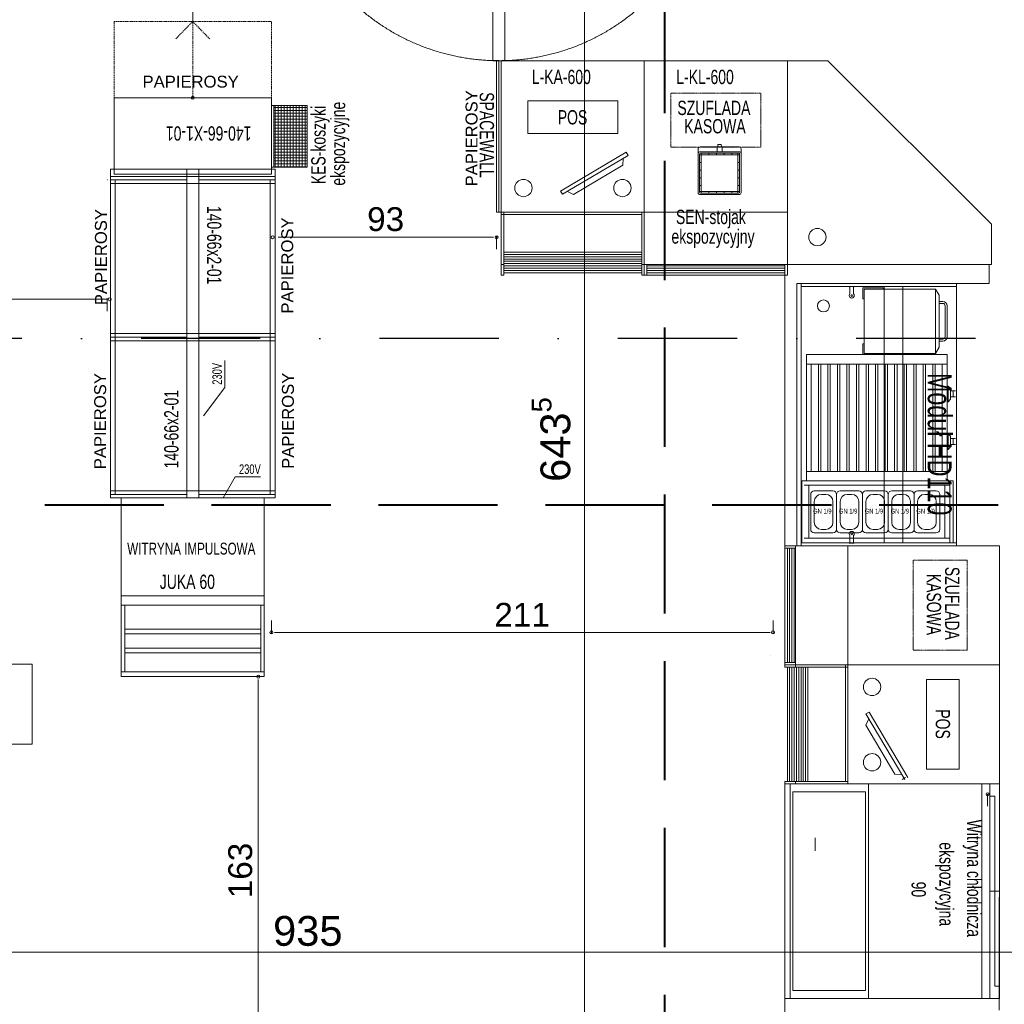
# Model space of a CAD drawing. Header units: millimetres. Extents: x 2016045 to 2079203, y -1576958 to -1542749.
# Tile 26 of 109: x 2035221 to 2039351, y -1566196 to -1562063. Entities that reach past the tile are written whole.
import ezdxf

# ---------------------------------------------------------------- set-up
doc = ezdxf.new("R2010")
doc.units = ezdxf.units.MM
doc.header["$MEASUREMENT"] = 0
for name, pattern in [('DASH', [7.5, 5, -2.5]), ('Dashed', [5644.44, 2822.22, -2822.22]), ('HIDDEN2', [1.875, 1.25, -0.625]), ('OSIE', [1000, 500, -250, 0, -250]), ('Przerywana DŁUGA', [700, 500, -200])]:
    doc.linetypes.add(name, pattern=pattern)
for name, color, linetype, lineweight, true_color in [('0_Nr_pióra__11', 7, 'Continuous', 5, 0x6d6d6d), ('2d_2_WYPOSAŻENIE MEBLE_Nr_pióra__12', 7, 'Continuous', 5, 0x9f9f9f), ('CHLODNICTWO_Nr_pióra__11', 7, 'Continuous', 5, 0x6d6d6d), ('CHLODNICTWO_Nr_pióra__12', 7, 'Continuous', 5, 0x9f9f9f), ('Defpoints_Nr_pióra__12', 7, 'Continuous', 5, 0x9f9f9f), ('MEBLE PKN_Nr_pióra__11', 7, 'Continuous', 5, 0x6d6d6d), ('MEBLE PKN_Nr_pióra__12', 7, 'Continuous', 5, 0x9f9f9f), ('OSIE_Nr_pióra__2', 7, 'Continuous', 25, 0x0322fc), ('URZADZENIA GASTRO_Nr_pióra__11', 7, 'Continuous', 5, 0x6d6d6d), ('Wymiarowanie_Nr_pióra__3', 7, 'Continuous', 35, 0x008200), ('Wymiary wew_Nr_pióra__11', 7, 'Continuous', 5, 0x6d6d6d), ('Wymiary wew_Nr_pióra__12', 7, 'Continuous', 5, 0x9f9f9f)]:
    doc.layers.add(name, color=color, linetype=linetype, lineweight=lineweight, true_color=true_color)
for name, color, linetype, lineweight in [('opis pomieszczeń_Nr_pióra__1', 7, 'Continuous', 0), ('PRZEKROJE PARTER_Nr_pióra__5', 7, 'Continuous', 40), ('Wymiarowanie_Nr_pióra__1', 7, 'Continuous', 0)]:
    doc.layers.add(name, color=color, linetype=linetype, lineweight=lineweight)
doc.layers.add('PRZEKROJE PARTER', color=7, linetype='Continuous')
doc.layers.add('Wymiarowanie', color=7, linetype='Continuous')
doc.styles.add('GENERATED_STYLE_1', font='arial.ttf')
doc.dimstyles.new('GENERATED_STYLE__1', dxfattribs={"dimtxt": 125, "dimasz": 114, "dimexe": 0.18, "dimexo": 0, "dimgap": 0.09, "dimtad": 1, "dimtih": 1, "dimtoh": 1, "dimdec": 0, "dimlfac": 0.1, "dimzin": 0, "dimdsep": 46, "dimtxsty": 'GENERATED_STYLE_1', "dimblk": 'ARROWHEAD_2', "dimblk1": 'ARROWHEAD_2', "dimblk2": 'ARROWHEAD_2', "dimcen": 0.09, "dimclrd": 7, "dimclre": 7, "dimclrt": 7, "dimadec": 4, "dimazin": 0, "dimtfac": 1, "dimtdec": 4, "dimtmove": 0, "dimatfit": 3, "dimfxl": 0, "dimtolj": 1, "dimtzin": 0, "dimarcsym": 0})
doc.dimstyles.new('GENERATED_STYLE__2', dxfattribs={"dimtxt": 125, "dimasz": 114, "dimexe": 0.18, "dimexo": 0, "dimgap": 0.09, "dimtad": 1, "dimdec": 0, "dimlfac": 0.1, "dimzin": 0, "dimdsep": 46, "dimtxsty": 'GENERATED_STYLE_1', "dimblk": 'ARROWHEAD_2', "dimblk1": 'ARROWHEAD_2', "dimblk2": 'ARROWHEAD_2', "dimcen": 0.09, "dimclrd": 7, "dimclre": 7, "dimclrt": 7, "dimadec": 4, "dimazin": 0, "dimtfac": 1, "dimtdec": 4, "dimtmove": 2, "dimatfit": 3, "dimfxl": 0, "dimtolj": 1, "dimtzin": 0, "dimarcsym": 0})
doc.dimstyles.new('GENERATED_STYLE__3', dxfattribs={"dimtxt": 125, "dimasz": 114, "dimexe": 0.18, "dimexo": 0, "dimgap": 0.09, "dimtad": 1, "dimdec": 0, "dimlfac": 0.1, "dimzin": 0, "dimdsep": 46, "dimtxsty": 'GENERATED_STYLE_1', "dimblk": 'ARROWHEAD_2', "dimblk1": 'ARROWHEAD_2', "dimblk2": 'ARROWHEAD_2', "dimcen": 0.09, "dimclrd": 7, "dimclre": 7, "dimclrt": 7, "dimadec": 4, "dimazin": 0, "dimtfac": 1, "dimtdec": 4, "dimtmove": 0, "dimatfit": 3, "dimfxl": 0, "dimtolj": 1, "dimtzin": 0, "dimarcsym": 0})

# ---------------------------------------------------------------- blocks, each defined once
blk = doc.blocks.new('*D79', base_point=(1682719.6, -1237567.4))
at = {"layer": 'Wymiarowanie_Nr_pióra__1', "linetype": 'Continuous'}
for p, q in [((2031751.4, -1566089.6), (2031751.4, -1565864.6)), ((2041101, -1566089.6), (2041101, -1565864.6)), ((2031678, -1565977.1), (2031751.4, -1565977.1)), ((2031751.4, -1565977.1), (2041101, -1565977.1)), ((2041101, -1565977.1), (2041174.4, -1565977.1))]:
    blk.add_line(p, q, dxfattribs=at)
at = {"layer": 'Wymiarowanie_Nr_pióra__3', "linetype": 'Continuous'}
for p, q in [((2031794.7, -1565902.1), (2031708.1, -1566052.1)), ((2041057.7, -1566052.1), (2041144.3, -1565902.1))]:
    blk.add_line(p, q, dxfattribs=at)
at = {"layer": 'Wymiarowanie_Nr_pióra__1', "insert": (2036283.9, -1565952.1), "char_height": 125, "attachment_point": 7, "style": 'GENERATED_STYLE_1'}
blk.add_mtext('\\A1;{\\fArial|b0|i0|c238|p38;935}', dxfattribs=at)
blk = doc.blocks.new('ARROWHEAD_2')
at = {"color": 0, "linetype": 'Continuous', "lineweight": 0}
for p, q in [((-0.378, -0.655), (0.378, 0.655)), ((0, 0), (-1, 0))]:
    blk.add_line(p, q, dxfattribs=at)
blk = doc.blocks.new('*D103', base_point=(1682719.6, -1237567.4))
at = {"layer": 'Wymiarowanie_Nr_pióra__1', "linetype": 'Continuous'}
for p, q in [((2037477.4, -1560770.9), (2037702.4, -1560770.9)), ((2037589.9, -1560770.9), (2037589.9, -1567206.9)), ((2037477.4, -1567206.9), (2037702.4, -1567206.9)), ((2037589.9, -1567206.9), (2037589.9, -1567280.3))]:
    blk.add_line(p, q, dxfattribs=at)
at = {"layer": 'Wymiarowanie_Nr_pióra__3', "linetype": 'Continuous'}
for p, q in [((2037664.9, -1560814.2), (2037514.9, -1560727.6)), ((2037514.9, -1567163.6), (2037664.9, -1567250.2))]:
    blk.add_line(p, q, dxfattribs=at)
at = {"layer": 'Wymiarowanie_Nr_pióra__1', "char_height": 125, "attachment_point": 7, "rotation": 90, "style": 'GENERATED_STYLE_1'}
for s, insert in [('\\A1;{\\fArial|b0|i0|c238|p38;10}', (2037564.9, -1560974)), ('\\A1;{\\fArial|b0|i0|c238|p38;643\\fArial|b0|i0|c238|p38;\\A1{\\H.66x;\\S5^  ;}}', (2037567, -1564002.9))]:
    blk.add_mtext(s, dxfattribs=dict(at, insert=insert))
blk = doc.blocks.new('*D125', base_point=(1682719.6, -1237567.4))
at = {"layer": 'Wymiarowanie_Nr_pióra__1', "linetype": 'Continuous'}
for p, q in [((2044173.5, -1559800.9), (2043948.5, -1559800.9)), ((2044061, -1563400.9), (2044061, -1559800.9)), ((2044173.5, -1563400.9), (2043948.5, -1563400.9))]:
    blk.add_line(p, q, dxfattribs=at)
at = {"layer": 'Wymiarowanie_Nr_pióra__3', "linetype": 'Continuous'}
for p, q in [((2043986, -1559757.6), (2044136, -1559844.2)), ((2043986, -1563357.6), (2044136, -1563444.2))]:
    blk.add_line(p, q, dxfattribs=at)
at = {"layer": 'Wymiarowanie_Nr_pióra__1', "insert": (2044036, -1561743.2), "char_height": 125, "attachment_point": 7, "rotation": 90, "style": 'GENERATED_STYLE_1'}
blk.add_mtext('\\A1;{\\fArial|b0|i0|c238|p38;360}', dxfattribs=at)
blk = doc.blocks.new('*D142', base_point=(1682719.6, -1237567.4))
at = {"layer": 'Wymiarowanie_Nr_pióra__1', "linetype": 'Continuous'}
for p, q in [((2021278.9, -1559800.9), (2021053.9, -1559800.9)), ((2021166.4, -1563400.9), (2021166.4, -1559800.9)), ((2021278.9, -1563400.9), (2021053.9, -1563400.9))]:
    blk.add_line(p, q, dxfattribs=at)
at = {"layer": 'Wymiarowanie_Nr_pióra__3', "linetype": 'Continuous'}
for p, q in [((2021091.4, -1559757.6), (2021241.4, -1559844.2)), ((2021091.4, -1563357.6), (2021241.4, -1563444.2))]:
    blk.add_line(p, q, dxfattribs=at)
at = {"layer": 'Wymiarowanie_Nr_pióra__1', "insert": (2021141.4, -1561743.2), "char_height": 125, "attachment_point": 7, "rotation": 90, "style": 'GENERATED_STYLE_1'}
blk.add_mtext('\\A1;{\\fArial|b0|i0|c238|p38;360}', dxfattribs=at)
blk = doc.blocks.new('Płaszczyzna odcinająca_1', base_point=(2037926.7, -1573130.6))
at = {"layer": 'PRZEKROJE PARTER_Nr_pióra__5', "linetype": 'Przerywana DŁUGA'}
blk.add_line((2037926.7, -1572955.6), (2037926.7, -1549573.1), dxfattribs=at)
blk = doc.blocks.new('Płaszczyzna odcinająca_2', base_point=(2044401, -1564100.9))
at = {"layer": 'PRZEKROJE PARTER_Nr_pióra__5', "linetype": 'Przerywana DŁUGA'}
blk.add_line((2044226, -1564100.9), (2020876.3, -1564100.9), dxfattribs=at)

msp = doc.modelspace()

# ---------------------------------------------------------------- hatches: boundary and pattern name
at = {"layer": 'MEBLE PKN_Nr_pióra__12', "linetype": 'Continuous'}
h = msp.add_hatch(dxfattribs=at)
h.set_pattern_fill('ANSI37', color=256, style=0, pattern_type=2)
h.set_pattern_definition([(180, (2243255.389, -1817305.905), (0, 12.5), []), (270, (2243255.389, -1817305.905), (12.5, 0), [])])
h.paths.add_polyline_path([(2036287, -1562682.6), (2036427, -1562682.6), (2036427, -1562422.6), (2036287, -1562422.6)])

# ---------------------------------------------------------------- linework, layer by layer
at = {"layer": '2d_2_WYPOSAŻENIE MEBLE_Nr_pióra__12', "linetype": 'Continuous'}
msp.add_line((2038558.5, -1565496.9), (2038558.5, -1565551.9), dxfattribs=at)
at = {"layer": 'CHLODNICTWO_Nr_pióra__12', "linetype": 'Continuous'}
for p, q in [((2038499.3, -1564270.9), (2038499.3, -1563170.9)), ((2038499.3, -1563182.9), (2039151.3, -1563182.9)), ((2038721.9, -1563182.2), (2038700.9, -1563182.2)), ((2038700.9, -1563183.7), (2038700.9, -1563182.2)), ((2038700.9, -1563183.7), (2038703.9, -1563183.7)), ((2038703.9, -1563182.2), (2038703.9, -1563213.3)), ((2038718.9, -1563213.3), (2038718.9, -1563182.2)), ((2038718.9, -1563183.7), (2038721.9, -1563183.7)), ((2038721.9, -1563183.7), (2038721.9, -1563182.2)), ((2038843.3, -1563188.9), (2038758.3, -1563188.9)), ((2038758.3, -1563188.9), (2038758.3, -1563233.9)), ((2038763.3, -1563193.9), (2038763.3, -1563463.9)), ((2039063.3, -1563193.9), (2038763.3, -1563193.9)), ((2038843.3, -1563193.9), (2038843.3, -1563188.9)), ((2038847.3, -1564258.9), (2038847.3, -1563182.9)), ((2038926.3, -1563182.9), (2038926.3, -1564258.9)), ((2039063.3, -1563463.9), (2039063.3, -1563193.9)), ((2039063.3, -1563193.9), (2039078.3, -1563219.9)), ((2039151.3, -1564270.9), (2039151.3, -1563170.9)), ((2038758.3, -1563233.9), (2038763.3, -1563233.9)), ((2039078.3, -1563219.9), (2039078.3, -1563437.9)), ((2039093.3, -1563245.9), (2039078.3, -1563245.9)), ((2039093.3, -1563253.9), (2039078.3, -1563253.9)), ((2039103.3, -1563393.9), (2039103.3, -1563263.9)), ((2039111.3, -1563393.9), (2039111.3, -1563263.9)), ((2039078.3, -1563403.9), (2039093.3, -1563403.9)), ((2038758.3, -1563468.9), (2038758.3, -1563423.9)), ((2038758.3, -1563423.9), (2038763.3, -1563423.9)), ((2039078.3, -1563437.9), (2039063.3, -1563463.9)), ((2039078.3, -1563411.9), (2039093.3, -1563411.9)), ((2038521.3, -1563468.9), (2039111.3, -1563468.9)), ((2038521.3, -1563998.9), (2038521.3, -1563468.9)), ((2038763.3, -1563463.9), (2039063.3, -1563463.9)), ((2038843.3, -1563463.9), (2038843.3, -1563468.9)), ((2039111.3, -1563998.9), (2039111.3, -1563468.9)), ((2039111.3, -1563508.9), (2038521.3, -1563508.9)), ((2038541.3, -1563508.9), (2038541.3, -1563958.9)), ((2038571.3, -1563958.9), (2038571.3, -1563508.9)), ((2038581.3, -1563508.9), (2038581.3, -1563958.9)), ((2038611.3, -1563958.9), (2038611.3, -1563508.9)), ((2038621.3, -1563508.9), (2038621.3, -1563958.9)), ((2038651.3, -1563958.9), (2038651.3, -1563508.9)), ((2038661.3, -1563508.9), (2038661.3, -1563958.9)), ((2038691.3, -1563958.9), (2038691.3, -1563508.9)), ((2038701.3, -1563508.9), (2038701.3, -1563958.9)), ((2038731.3, -1563958.9), (2038731.3, -1563508.9)), ((2038741.3, -1563508.9), (2038741.3, -1563958.9)), ((2038771.3, -1563958.9), (2038771.3, -1563508.9)), ((2038781.3, -1563508.9), (2038781.3, -1563958.9)), ((2038811.3, -1563958.9), (2038811.3, -1563508.9)), ((2038821.3, -1563508.9), (2038821.3, -1563958.9)), ((2038851.3, -1563958.9), (2038851.3, -1563508.9)), ((2038861.3, -1563508.9), (2038861.3, -1563958.9)), ((2038891.3, -1563958.9), (2038891.3, -1563508.9)), ((2038901.3, -1563508.9), (2038901.3, -1563958.9)), ((2038931.3, -1563958.9), (2038931.3, -1563508.9)), ((2038941.3, -1563508.9), (2038941.3, -1563958.9)), ((2038971.3, -1563958.9), (2038971.3, -1563508.9)), ((2038981.3, -1563508.9), (2038981.3, -1563958.9)), ((2039011.3, -1563958.9), (2039011.3, -1563508.9)), ((2039021.3, -1563508.9), (2039021.3, -1563958.9)), ((2039051.3, -1563958.9), (2039051.3, -1563508.9)), ((2039061.3, -1563508.9), (2039061.3, -1563958.9)), ((2039091.3, -1563958.9), (2039091.3, -1563508.9)), ((2039116.3, -1563601.4), (2039111.3, -1563601.4)), ((2039116.3, -1563601.4), (2039116.3, -1563666.4)), ((2039126.3, -1563611.4), (2039116.3, -1563601.4)), ((2039126.3, -1563656.4), (2039126.3, -1563611.4)), ((2039116.3, -1563666.4), (2039126.3, -1563656.4)), ((2039146.3, -1563621.4), (2039126.3, -1563621.4)), ((2039126.3, -1563646.4), (2039146.3, -1563646.4)), ((2039136.3, -1563646.4), (2039136.3, -1563621.4)), ((2039111.3, -1563666.4), (2039116.3, -1563666.4)), ((2039116.3, -1563801.4), (2039111.3, -1563801.4)), ((2039116.3, -1563801.4), (2039116.3, -1563866.4)), ((2039126.3, -1563811.4), (2039116.3, -1563801.4)), ((2039126.3, -1563856.4), (2039126.3, -1563811.4)), ((2039146.3, -1563821.4), (2039126.3, -1563821.4)), ((2039136.3, -1563846.4), (2039136.3, -1563821.4)), ((2039116.3, -1563866.4), (2039126.3, -1563856.4)), ((2039126.3, -1563846.4), (2039146.3, -1563846.4)), ((2039111.3, -1563866.4), (2039116.3, -1563866.4)), ((2036073.9, -1564070.6), (2036125.3, -1563981.5)), ((2036125.3, -1563981.5), (2036231, -1563981.5)), ((2039111.3, -1563958.9), (2038521.3, -1563958.9)), ((2038499.3, -1563998.9), (2039137.3, -1563998.9)), ((2038502.4, -1563998.9), (2038502.4, -1564258.9)), ((2039122.3, -1564016.9), (2038512.4, -1564016.9)), ((2038531.3, -1564016.9), (2038531.3, -1564238.9)), ((2039102.3, -1564238.9), (2039102.3, -1564016.9)), ((2039122.3, -1563998.9), (2039122.3, -1564258.9)), ((2039137.3, -1563998.9), (2039137.3, -1564258.9)), ((2038539.3, -1564202.3), (2038539.3, -1564055.6)), ((2038554.3, -1564040.6), (2038632.7, -1564040.6)), ((2038584.3, -1564055.6), (2038602.7, -1564055.6)), ((2038647.7, -1564055.6), (2038647.7, -1564202.3)), ((2038647.7, -1564202.3), (2038647.7, -1564055.6)), ((2038662.7, -1564040.6), (2038741, -1564040.6)), ((2038692.7, -1564055.6), (2038711, -1564055.6)), ((2038756, -1564055.6), (2038756, -1564202.3)), ((2038756, -1564202.3), (2038756, -1564055.6)), ((2038771, -1564040.6), (2038849.3, -1564040.6)), ((2038801, -1564055.6), (2038819.3, -1564055.6)), ((2038864.3, -1564055.6), (2038864.3, -1564202.3)), ((2038864.3, -1564202.3), (2038864.3, -1564055.6)), ((2038879.3, -1564040.6), (2038957.7, -1564040.6)), ((2038909.3, -1564055.6), (2038927.7, -1564055.6)), ((2038972.7, -1564055.6), (2038972.7, -1564202.3)), ((2038972.7, -1564202.3), (2038972.7, -1564055.6)), ((2038987.7, -1564040.6), (2039066, -1564040.6)), ((2039017.7, -1564055.6), (2039036, -1564055.6)), ((2039081, -1564055.6), (2039081, -1564202.3)), ((2035647, -1564070.6), (2035647, -1564820.6)), ((2036247, -1564820.6), (2036247, -1564070.6)), ((2038554.3, -1564172.3), (2038554.3, -1564085.6)), ((2038632.7, -1564085.6), (2038632.7, -1564172.3)), ((2038662.7, -1564172.3), (2038662.7, -1564085.6)), ((2038741, -1564085.6), (2038741, -1564172.3)), ((2038771, -1564172.3), (2038771, -1564085.6)), ((2038849.3, -1564085.6), (2038849.3, -1564172.3)), ((2038879.3, -1564172.3), (2038879.3, -1564085.6)), ((2038957.7, -1564085.6), (2038957.7, -1564172.3)), ((2038987.7, -1564172.3), (2038987.7, -1564085.6)), ((2039066, -1564085.6), (2039066, -1564172.3)), ((2038632.7, -1564217.3), (2038554.3, -1564217.3)), ((2038602.7, -1564202.3), (2038584.3, -1564202.3)), ((2038741, -1564217.3), (2038662.7, -1564217.3)), ((2038711, -1564202.3), (2038692.7, -1564202.3)), ((2038703.9, -1564228.5), (2038703.9, -1564259.7)), ((2038718.9, -1564259.7), (2038718.9, -1564228.5)), ((2038849.3, -1564217.3), (2038771, -1564217.3)), ((2038819.3, -1564202.3), (2038801, -1564202.3)), ((2038957.7, -1564217.3), (2038879.3, -1564217.3)), ((2038927.7, -1564202.3), (2038909.3, -1564202.3)), ((2039066, -1564217.3), (2038987.7, -1564217.3)), ((2039036, -1564202.3), (2039017.7, -1564202.3)), ((2038499.3, -1564258.9), (2039151.3, -1564258.9)), ((2039122.3, -1564238.9), (2038512.4, -1564238.9)), ((2038703.9, -1564258.2), (2038700.9, -1564258.2)), ((2038700.9, -1564258.2), (2038700.9, -1564259.7)), ((2038700.9, -1564259.7), (2038721.9, -1564259.7)), ((2038721.9, -1564258.2), (2038718.9, -1564258.2)), ((2038721.9, -1564258.2), (2038721.9, -1564259.7)), ((2035647, -1564480.6), (2036247, -1564480.6)), ((2036247, -1564520.6), (2035647, -1564520.6)), ((2035662, -1564520.6), (2035662, -1564800.6)), ((2036232, -1564520.6), (2036232, -1564800.6)), ((2036232, -1564620.6), (2035662, -1564620.6)), ((2036232, -1564640.6), (2035662, -1564640.6)), ((2036232, -1564700.6), (2035662, -1564700.6)), ((2036232, -1564720.6), (2035662, -1564720.6)), ((2036247, -1564800.6), (2035647, -1564800.6)), ((2035647, -1564820.6), (2036247, -1564820.6)), ((2038431.4, -1565270.9), (2038431.4, -1566170.9)), ((2038452.5, -1566170.9), (2038452.5, -1565270.9)), ((2038769.2, -1565303.9), (2038464.4, -1565303.9)), ((2038464.4, -1565303.9), (2038464.4, -1566137.9)), ((2038769.2, -1566137.9), (2038769.2, -1565303.9)), ((2039256.7, -1566170.9), (2039256.7, -1565270.9)), ((2039331.4, -1566170.9), (2039331.4, -1565270.9)), ((2039311.4, -1565848.9), (2039311.4, -1565593)), ((2038431.4, -1566170.9), (2039331.4, -1566170.9)), ((2038464.4, -1566137.9), (2038769.2, -1566137.9))]:
    msp.add_line(p, q, dxfattribs=at)
at = {"layer": 'CHLODNICTWO_Nr_pióra__12', "linetype": 'Dashed'}
for p, q in [((2039291.4, -1565270.9), (2039291.4, -1566170.9)), ((2039291.4, -1565322.7), (2039311.4, -1565322.7)), ((2039311.4, -1565322.7), (2039311.4, -1565593)), ((2039331.4, -1565720.9), (2039291.4, -1565720.9)), ((2039311.4, -1565848.9), (2039311.4, -1566119.1)), ((2039311.4, -1566119.1), (2039331.4, -1566119.1))]:
    msp.add_line(p, q, dxfattribs=at)
at = {"layer": 'CHLODNICTWO_Nr_pióra__12', "linetype": 'Continuous'}
for centre, radius in [((2038592.8, -1563264.4), 25), ((2038711.4, -1563220.7), 3.5), ((2038711.4, -1564221.2), 3.5)]:
    msp.add_circle(centre, radius, dxfattribs=at)
for centre, radius, start, end in [((2038711.4, -1563220.7), 10.5, 135.5847, 44.4153), ((2039093.3, -1563263.9), 18, 0, 90), ((2039093.3, -1563263.9), 10, 0, 90), ((2039093.3, -1563393.9), 10, 270, 0), ((2039093.3, -1563393.9), 18, 270, 0), ((2038554.3, -1564055.6), 15, 90, 180), ((2038584.3, -1564085.6), 30, 90, 180), ((2038602.7, -1564085.6), 30, 0, 90), ((2038632.7, -1564055.6), 15, 0, 90), ((2038662.7, -1564055.6), 15, 90, 180), ((2038692.7, -1564085.6), 30, 90, 180), ((2038711, -1564085.6), 30, 0, 90), ((2038741, -1564055.6), 15, 0, 90), ((2038771, -1564055.6), 15, 90, 180), ((2038801, -1564085.6), 30, 90, 180), ((2038819.3, -1564085.6), 30, 0, 90), ((2038849.3, -1564055.6), 15, 0, 90), ((2038879.3, -1564055.6), 15, 90, 180), ((2038909.3, -1564085.6), 30, 90, 180), ((2038927.7, -1564085.6), 30, 0, 90), ((2038957.7, -1564055.6), 15, 0, 90), ((2038987.7, -1564055.6), 15, 90, 180), ((2039017.7, -1564085.6), 30, 90, 180), ((2039036, -1564085.6), 30, 0, 90), ((2039066, -1564055.6), 15, 0, 90), ((2038584.3, -1564172.3), 30, 180, 270), ((2038602.7, -1564172.3), 30, 270, 0), ((2038692.7, -1564172.3), 30, 180, 270), ((2038711, -1564172.3), 30, 270, 0), ((2038801, -1564172.3), 30, 180, 270), ((2038819.3, -1564172.3), 30, 270, 0), ((2038909.3, -1564172.3), 30, 180, 270), ((2038927.7, -1564172.3), 30, 270, 0), ((2039017.7, -1564172.3), 30, 180, 270), ((2039036, -1564172.3), 30, 270, 0), ((2038554.3, -1564202.3), 15, 180, 270), ((2038632.7, -1564202.3), 15, 270, 0), ((2038662.7, -1564202.3), 15, 180, 270), ((2038711.4, -1564221.2), 10.5, 315.5847, 224.4153), ((2038741, -1564202.3), 15, 270, 0), ((2038771, -1564202.3), 15, 180, 270), ((2038849.3, -1564202.3), 15, 270, 0), ((2038879.3, -1564202.3), 15, 180, 270), ((2038957.7, -1564202.3), 15, 270, 0), ((2038987.7, -1564202.3), 15, 180, 270), ((2039066, -1564202.3), 15, 270, 0)]:
    msp.add_arc(centre, radius, start, end, dxfattribs=at)
at = {"layer": 'Defpoints_Nr_pióra__12', "linetype": 'Continuous'}
for p, q in [((2037231.3, -1562234.6), (2037231.4, -1562234.6)), ((2036292, -1562540.5), (2036292, -1562540.5)), ((2035588.5, -1562735.6), (2035588.6, -1562735.6)), ((2037241.3, -1562870.6), (2037241.4, -1562870.6)), ((2037221.3, -1562976), (2037221.4, -1562976)), ((2035588.5, -1563236.4), (2035588.6, -1563236.4)), ((2038371.3, -1564634.7), (2038371.4, -1564634.7)), ((2038371.3, -1564730.6), (2038371.4, -1564730.6)), ((2036247, -1564820.6), (2036247, -1564820.6))]:
    msp.add_line(p, q, dxfattribs=at)
at = {"layer": 'MEBLE PKN_Nr_pióra__12', "linetype": 'Continuous'}
for p, q in [((2037206.3, -1561334.9), (2037206.3, -1562234.9)), ((2037256.3, -1562234.9), (2037256.3, -1561334.9)), ((2037206.3, -1562234.9), (2038610.9, -1562234.9)), ((2037211.3, -1562234.6), (2037231.3, -1562234.6)), ((2037221.3, -1562870.6), (2037221.3, -1562234.6)), ((2037241.3, -1562234.6), (2037241.3, -1563134.9)), ((2037841.3, -1563134.9), (2037841.3, -1562234.9)), ((2038441.3, -1563134.9), (2038441.3, -1562234.9)), ((2039297.3, -1562921.4), (2038610.9, -1562234.9)), ((2035617, -1562710.6), (2035617, -1562390.6)), ((2035617, -1562390.6), (2036277, -1562390.6)), ((2036277, -1562390.6), (2036277, -1562710.6)), ((2037729.8, -1562403.9), (2037352.6, -1562403.9)), ((2037352.6, -1562403.9), (2037352.6, -1562541.1)), ((2037729.8, -1562541.1), (2037729.8, -1562403.9)), ((2036427, -1562422.6), (2036277, -1562422.6)), ((2036287, -1562682.6), (2036287, -1562422.6)), ((2036427, -1562682.6), (2036427, -1562422.6)), ((2037352.6, -1562541.1), (2037729.8, -1562541.1)), ((2037764.8, -1562618.9), (2037489.5, -1562782.1)), ((2037772.9, -1562632.7), (2037764.8, -1562618.9)), ((2038067.2, -1562789.2), (2038067.2, -1562605.2)), ((2038075.2, -1562597.2), (2038239.2, -1562597.2)), ((2038075.2, -1562617.2), (2038239.2, -1562617.2)), ((2038077.2, -1562623.2), (2038241.2, -1562623.2)), ((2038080.2, -1562623.2), (2038080.2, -1562791.2)), ((2038112.2, -1562623.2), (2038112.2, -1562630.2)), ((2038144.2, -1562623.2), (2038144.2, -1562630.2)), ((2038147.2, -1562617.2), (2038147.2, -1562597.2)), ((2038149.2, -1562596.3), (2038150.2, -1562586.3)), ((2038165.2, -1562596.3), (2038149.2, -1562596.3)), ((2038150.2, -1562586.3), (2038164.2, -1562586.3)), ((2038164.2, -1562586.3), (2038165.2, -1562596.3)), ((2038167.2, -1562597.2), (2038167.2, -1562617.2)), ((2038176.2, -1562623.2), (2038176.2, -1562630.2)), ((2038208.2, -1562623.2), (2038208.2, -1562630.2)), ((2038234.2, -1562623.2), (2038234.2, -1562791.2)), ((2038241.2, -1562623.2), (2038241.2, -1562787.2)), ((2038247.2, -1562605.2), (2038247.2, -1562789.2)), ((2037497.7, -1562795.9), (2037772.9, -1562632.7)), ((2037750.8, -1562673.7), (2037752.3, -1562644.9)), ((2038073.2, -1562787.2), (2038073.2, -1562627.2)), ((2038241.2, -1562630.2), (2038073.2, -1562630.2)), ((2038080.2, -1562662.2), (2038073.2, -1562662.2)), ((2038241.2, -1562662.2), (2038234.2, -1562662.2)), ((2036292, -1562690.6), (2035602, -1562690.6)), ((2035602, -1562690.6), (2035602, -1564070.6)), ((2035922, -1564070.6), (2035922, -1562690.6)), ((2035972, -1562690.6), (2035972, -1564070.6)), ((2036277, -1562682.6), (2036427, -1562682.6)), ((2036292, -1564070.6), (2036292, -1562690.6)), ((2037544.3, -1562796.1), (2037750.8, -1562673.7)), ((2038080.2, -1562694.2), (2038073.2, -1562694.2)), ((2038241.2, -1562694.2), (2038234.2, -1562694.2)), ((2035602, -1562720.6), (2036292, -1562720.6)), ((2035602, -1562735.6), (2035922, -1562735.6)), ((2036277, -1562710.6), (2035617, -1562710.6)), ((2035622, -1564055.6), (2035622, -1562735.6)), ((2036292, -1562735.6), (2035972, -1562735.6)), ((2036272, -1562735.6), (2036272, -1564055.6)), ((2038080.2, -1562726.2), (2038073.2, -1562726.2)), ((2038241.2, -1562726.2), (2038234.2, -1562726.2)), ((2035602, -1562750.6), (2036292, -1562750.6)), ((2037489.5, -1562782.1), (2037497.7, -1562795.9)), ((2037518.3, -1562783.6), (2037544.3, -1562796.1)), ((2038080.2, -1562758.2), (2038073.2, -1562758.2)), ((2038241.2, -1562784.2), (2038073.2, -1562784.2)), ((2038112.2, -1562784.2), (2038112.2, -1562791.2)), ((2038144.2, -1562784.2), (2038144.2, -1562791.2)), ((2038176.2, -1562784.2), (2038176.2, -1562791.2)), ((2038208.2, -1562784.2), (2038208.2, -1562791.2)), ((2038241.2, -1562758.2), (2038234.2, -1562758.2)), ((2038239.2, -1562797.2), (2038075.2, -1562797.2)), ((2038237.2, -1562791.2), (2038077.2, -1562791.2)), ((2037241.3, -1562870.6), (2037221.3, -1562870.6)), ((2037241.3, -1562870.9), (2038441.3, -1562870.9)), ((2037251.3, -1563134.9), (2037251.3, -1562870.9)), ((2037831.3, -1563134.9), (2037831.3, -1562870.9)), ((2037831.3, -1562880.9), (2037241.3, -1562880.9)), ((2039297.3, -1563090.9), (2039297.3, -1562921.4)), ((2037831.3, -1563039.3), (2037251.3, -1563039.3)), ((2037831.3, -1563048.4), (2037251.3, -1563048.4)), ((2037831.3, -1563057.9), (2037251.3, -1563057.9)), ((2037831.3, -1563067.5), (2037251.3, -1563067.5)), ((2037831.3, -1563077.1), (2037251.3, -1563077.1)), ((2037241.3, -1563090.9), (2037251.3, -1563090.9)), ((2037831.3, -1563086.7), (2037251.3, -1563086.7)), ((2037831.3, -1563096.3), (2037251.3, -1563096.3)), ((2037831.3, -1563105.8), (2037251.3, -1563105.8)), ((2037831.3, -1563115.4), (2037251.3, -1563115.4)), ((2039297.3, -1563090.9), (2037831.3, -1563090.9)), ((2037851.3, -1563134.9), (2037851.3, -1563090.9)), ((2038431.3, -1563096.3), (2037851.3, -1563096.3)), ((2038431.3, -1563105.8), (2037851.3, -1563105.8)), ((2038431.3, -1563115.4), (2037851.3, -1563115.4)), ((2038431.3, -1564780.9), (2038431.3, -1563090.9)), ((2039287.3, -1563090.9), (2039287.3, -1563170.9)), ((2037251.3, -1563134.9), (2037241.3, -1563134.9)), ((2037831.3, -1563125), (2037251.3, -1563125)), ((2038441.3, -1563134.9), (2037831.3, -1563134.9)), ((2038431.3, -1563125), (2037851.3, -1563125)), ((2039287.3, -1563170.9), (2038481.3, -1563170.9)), ((2038481.3, -1563170.9), (2038481.3, -1564270.9)), ((2036292, -1563380.6), (2035602, -1563380.6)), ((2035922, -1563395.6), (2035602, -1563395.6)), ((2035972, -1563395.6), (2036292, -1563395.6)), ((2035602, -1563410.6), (2036292, -1563410.6)), ((2036081, -1563606.1), (2036081, -1563493.3)), ((2035992, -1563725.6), (2036081, -1563606.1)), ((2036292, -1564040.6), (2035602, -1564040.6)), ((2035602, -1564055.6), (2035922, -1564055.6)), ((2036292, -1564055.6), (2035972, -1564055.6)), ((2035602, -1564070.6), (2036292, -1564070.6)), ((2039331.3, -1564270.9), (2038431.3, -1564270.9)), ((2038475.3, -1564270.9), (2038475.3, -1564780.9)), ((2038695.3, -1564270.9), (2038695.3, -1565270.9)), ((2039331.3, -1565270.9), (2039331.3, -1564270.9)), ((2038431.3, -1564280.9), (2038475.3, -1564280.9)), ((2038441.3, -1564760.9), (2038441.3, -1564280.9)), ((2038450.8, -1564760.9), (2038450.8, -1564280.9)), ((2038460.4, -1564760.9), (2038460.4, -1564280.9)), ((2038470, -1564760.9), (2038470, -1564280.9)), ((2038431.3, -1564760.9), (2038475.3, -1564760.9)), ((2038431.3, -1564770.9), (2039331.3, -1564770.9)), ((2038685.3, -1565260.9), (2038685.3, -1564770.9)), ((2038431.3, -1564780.9), (2038695.3, -1564780.9)), ((2038441.3, -1565260.9), (2038441.3, -1564780.9)), ((2038450.8, -1565260.9), (2038450.8, -1564780.9)), ((2038460.4, -1565260.9), (2038460.4, -1564780.9)), ((2038470, -1565260.9), (2038470, -1564780.9)), ((2038479.6, -1565260.9), (2038479.6, -1564780.9)), ((2038489.2, -1565260.9), (2038489.2, -1564780.9)), ((2038498.7, -1565260.9), (2038498.7, -1564780.9)), ((2038508.3, -1565260.9), (2038508.3, -1564780.9)), ((2038517.9, -1565260.9), (2038517.9, -1564780.9)), ((2038527, -1565260.9), (2038527, -1564780.9)), ((2039025.2, -1564832.2), (2039025.2, -1565209.4)), ((2039162.4, -1564832.2), (2039025.2, -1564832.2)), ((2039162.4, -1565209.4), (2039162.4, -1564832.2)), ((2038784.2, -1564969.1), (2038770.4, -1564977.2)), ((2038770.4, -1564977.2), (2038933.6, -1565252.5)), ((2038947.3, -1565244.4), (2038784.2, -1564969.1)), ((2038782.6, -1564997.9), (2038770.1, -1565023.9)), ((2038770.1, -1565023.9), (2038892.5, -1565230.3)), ((2039025.2, -1565209.4), (2039162.4, -1565209.4)), ((2038431.3, -1565270.9), (2038431.3, -1565260.9)), ((2038431.3, -1565260.9), (2038695.3, -1565260.9)), ((2038475.3, -1565270.9), (2038475.3, -1565260.9)), ((2038892.5, -1565230.3), (2038921.3, -1565231.9)), ((2038923.6, -1565252.5), (2038937.3, -1565244.4)), ((2038431.3, -1565270.9), (2039331.4, -1565270.9)), ((2038781.4, -1566170.9), (2038781.4, -1565270.9)), ((2039331.4, -1565270.9), (2039329.8, -1566220.9)), ((2038431.4, -1566170.9), (2038431.4, -1567240.9))]:
    msp.add_line(p, q, dxfattribs=at)
at = {"layer": 'MEBLE PKN_Nr_pióra__12', "linetype": 'DASH'}
for p, q in [((2035617, -1562390.6), (2035617, -1562070.6)), ((2035617, -1562070.6), (2036277, -1562070.6)), ((2035946.8, -1562070.6), (2035875.5, -1562143.5)), ((2035946.8, -1562390.6), (2035946.8, -1562070.6)), ((2035946.8, -1562070.6), (2036018.2, -1562143.5)), ((2036277, -1562070.6), (2036277, -1562390.6))]:
    msp.add_line(p, q, dxfattribs=at)
at = {"layer": 'MEBLE PKN_Nr_pióra__12', "linetype": 'Dashed'}
msp.add_line((2037231.3, -1562234.6), (2037231.3, -1562870.6), dxfattribs=at)
at = {"layer": 'MEBLE PKN_Nr_pióra__12', "linetype": 'HIDDEN2'}
for p, q in [((2038329.8, -1562370.6), (2037952.6, -1562370.6)), ((2037952.6, -1562370.6), (2037952.6, -1562597.6)), ((2038329.8, -1562597.6), (2038329.8, -1562370.6)), ((2037952.6, -1562597.6), (2038329.8, -1562597.6)), ((2038968.7, -1564332.2), (2038968.7, -1564709.4)), ((2039195.6, -1564332.2), (2038968.7, -1564332.2)), ((2039195.6, -1564709.4), (2039195.6, -1564332.2)), ((2038968.7, -1564709.4), (2039195.6, -1564709.4))]:
    msp.add_line(p, q, dxfattribs=at)
at = {"layer": 'MEBLE PKN_Nr_pióra__12', "linetype": 'Continuous'}
for centre in [(2037334.3, -1562769.4), (2037749.5, -1562769.4), (2038567.3, -1562975.6), (2038796.9, -1564863.9), (2038796.9, -1565180.1)]:
    msp.add_circle(centre, 36.4, dxfattribs=at)
at = {"layer": 'MEBLE PKN_Nr_pióra__12', "linetype": 'Dashed'}
msp.add_arc((2037231.3, -1561344.9), 890, 220.1759, 319.8241, dxfattribs=at)
at = {"layer": 'MEBLE PKN_Nr_pióra__12', "linetype": 'Continuous'}
for centre, radius, start, end in [((2038075.2, -1562605.2), 8, 90, 180), ((2038075.2, -1562625.2), 8, 90, 180), ((2038077.2, -1562627.2), 4, 90, 180), ((2038239.2, -1562605.2), 8, 0, 90), ((2038239.2, -1562625.2), 8, 0, 90), ((2038077.2, -1562787.2), 4, 180, 270), ((2038237.2, -1562787.2), 4, 270, 0), ((2038075.2, -1562789.2), 8, 180, 270), ((2038239.2, -1562789.2), 8, 270, 0)]:
    msp.add_arc(centre, radius, start, end, dxfattribs=at)
at = {"layer": 'opis pomieszczeń_Nr_pióra__1', "linetype": 'Continuous', "flags": 128}
msp.add_lwpolyline([(2035058.8, -1564768.1), (2035272.6, -1564768.1), (2035272.6, -1565103.8), (2035058.8, -1565103.8)], close=True, dxfattribs=at)
at = {"layer": 'OSIE_Nr_pióra__2', "linetype": 'OSIE'}
msp.add_line((2044231, -1563400.9), (2020876.3, -1563400.9), dxfattribs=at)
at = {"layer": 'Wymiary wew_Nr_pióra__12', "linetype": 'Continuous'}
for p, q in [((2035946.8, -1561483.4), (2035946.8, -1562070.6)), ((2037208.8, -1562976), (2036304.5, -1562976)), ((2037221.3, -1562972), (2037221.3, -1563026)), ((2035586, -1563236.4), (2034711, -1563236.4)), ((2035588.5, -1563232.4), (2035588.5, -1563286.4)), ((2036277, -1564638.7), (2036277, -1564584.7)), ((2038381.3, -1564638.7), (2038381.3, -1564584.7)), ((2036289.5, -1564634.7), (2038368.8, -1564634.7)), ((2036221.8, -1564833.1), (2036221.8, -1566434.2)), ((2039281.4, -1565314), (2039281.4, -1565364))]:
    msp.add_line(p, q, dxfattribs=at)
for centre in [(2035946.8, -1562390.6), (2036282, -1562976), (2037221.3, -1562976), (2035598.5, -1563236.4), (2036277, -1564634.7), (2038381.3, -1564634.7), (2036221.8, -1564820.6), (2039281.4, -1565314)]:
    msp.add_circle(centre, 6.25, dxfattribs=at)

# ---------------------------------------------------------------- block references
at = {"layer": 'PRZEKROJE PARTER'}
for name, p in [('Płaszczyzna odcinająca_1', (2037926.7, -1573130.6)), ('Płaszczyzna odcinająca_2', (2044401, -1564100.9))]:
    msp.add_blockref(name, p, dxfattribs=at)

# ---------------------------------------------------------------- texts
at = {"layer": '0_Nr_pióra__11', "linetype": 'Continuous', "insert": (2035736.2, -1562348.7), "char_height": 50, "attachment_point": 7, "style": 'GENERATED_STYLE_1'}
msp.add_mtext('\\A1;{\\fArial|b0|i0|c238|p38;PAPIEROSY}', dxfattribs=at)
at = {"layer": '0_Nr_pióra__11', "linetype": 'Continuous', "char_height": 50, "attachment_point": 7, "rotation": 90, "style": 'GENERATED_STYLE_1'}
for insert in [(2037142.1, -1562762.6), (2035587.3, -1563261.2), (2036368.9, -1563296.4), (2035584.1, -1563949.8), (2036371.8, -1563948.3)]:
    msp.add_mtext('\\A1;{\\fArial|b0|i0|c238|p38;PAPIEROSY}', dxfattribs=dict(at, insert=insert))
at = {"layer": 'CHLODNICTWO_Nr_pióra__11', "linetype": 'Continuous', "insert": (2039028.9, -1563545.8), "char_height": 100, "attachment_point": 7, "rotation": 270, "style": 'GENERATED_STYLE_1'}
msp.add_mtext('\\A1;{\\W0.700000x;\\fArial|b0|i0|c238|p38;Moduł HD110}', dxfattribs=at)
at = {"layer": 'CHLODNICTWO_Nr_pióra__11', "linetype": 'Continuous', "attachment_point": 7, "style": 'GENERATED_STYLE_1'}
for s, insert, char_height in [('\\A1;{\\W0.700000x;\\fArial|b0|i0|c238|p38;230V}', (2036140.8, -1563970.1), 40), ('\\A1;{\\W0.700000x;\\fArial|b0|i0|c238|p38;GN 1/9}', (2038549.3, -1564136.1), 20), ('\\A1;{\\W0.700000x;\\fArial|b0|i0|c238|p38;GN 1/9}', (2038657.6, -1564136.1), 20), ('\\A1;{\\W0.700000x;\\fArial|b0|i0|c238|p38;GN 1/9}', (2038765.9, -1564136.1), 20), ('\\A1;{\\W0.700000x;\\fArial|b0|i0|c238|p38;GN 1/9}', (2038874.3, -1564136.1), 20), ('\\A1;{\\W0.700000x;\\fArial|b0|i0|c238|p38;GN 1/9}', (2038982.6, -1564136.1), 20), ('\\A1;{\\W0.700000x;\\fArial|b0|i0|c238|p38;WITRYNA IMPULSOWA}', (2035671.9, -1564308.8), 50), ('\\A1;{\\W0.700000x;\\fArial|b0|i0|c238|p38;JUKA 60}', (2035808.6, -1564453.2), 60)]:
    msp.add_mtext(s, dxfattribs=dict(at, insert=insert, char_height=char_height))
at = {"layer": 'MEBLE PKN_Nr_pióra__11', "linetype": 'Continuous', "char_height": 60, "attachment_point": 7, "style": 'GENERATED_STYLE_1'}
for s, insert in [('\\A1;{\\W0.700000x;\\fArial|b0|i0|c238|p38;L-KA-600}', (2037369.1, -1562333.9)), ('\\A1;{\\W0.700000x;\\fArial|b0|i0|c238|p38;L-KL-600}', (2037975.3, -1562333.9)), ('\\A1;{\\W0.700000x;\\fArial|b0|i0|c238|p38;SZUFLADA}', (2037980, -1562463.9)), ('\\A1;{\\W0.700000x;\\fArial|b0|i0|c238|p38;POS}', (2037478.1, -1562503.4)), ('\\A1;{\\W0.700000x;\\fArial|b0|i0|c238|p38;KASOWA}', (2038008.9, -1562540.8)), ('\\A1;{\\W0.700000x;\\fArial|b0|i0|c238|p38;SEN-stojak}', (2037973.9, -1562938.8)), ('\\A1;{\\W0.700000x;\\fArial|b0|i0|c238|p38;ekspozycyjny}', (2037955.1, -1563021.1))]:
    msp.add_mtext(s, dxfattribs=dict(at, insert=insert))
at = {"layer": 'MEBLE PKN_Nr_pióra__11', "linetype": 'Continuous', "attachment_point": 7, "style": 'GENERATED_STYLE_1'}
for s, insert, char_height, rotation in [('\\A1;{\\W0.700000x;\\fArial|b0|i0|c238|p38;SPACEWALL}', (2037149.9, -1562367.3), 60, 270), ('\\A1;{\\W0.700000x;\\fArial|b0|i0|c238|p38;ekspozycyjne}', (2036604.3, -1562759.5), 60, 90), ('\\A1;{\\W0.700000x;\\fArial|b0|i0|c238|p38;KES-koszyki}', (2036522, -1562753.6), 60, 90), ('\\A1;{\\W0.700000x;\\fArial|b0|i0|c238|p38;140-66-X1-01}', (2036192.9, -1562509.6), 60, 180), ('\\A1;{\\W0.700000x;\\fArial|b0|i0|c238|p38;140-66x2-01}', (2036006, -1562844.6), 60, 270), ('\\A1;{\\W0.700000x;\\fArial|b0|i0|c238|p38;230V}', (2036069.6, -1563595.1), 40, 90), ('\\A1;{\\W0.700000x;\\fArial|b0|i0|c238|p38;140-66x2-01}', (2035887.9, -1563946.6), 60, 90), ('\\A1;{\\W0.700000x;\\fArial|b0|i0|c238|p38;KASOWA}', (2039025.5, -1564388.5), 60, 270), ('\\A1;{\\W0.700000x;\\fArial|b0|i0|c238|p38;SZUFLADA}', (2039102.3, -1564359.5), 60, 270), ('\\A1;{\\W0.700000x;\\fArial|b0|i0|c238|p38;POS}', (2039062.9, -1564957.6), 60, 270)]:
    msp.add_mtext(s, dxfattribs=dict(at, insert=insert, char_height=char_height, rotation=rotation))
at = {"layer": 'URZADZENIA GASTRO_Nr_pióra__11', "linetype": 'Continuous', "char_height": 60, "attachment_point": 7, "rotation": 270, "style": 'GENERATED_STYLE_1'}
for s, insert in [('\\A1;{\\W0.700000x;\\fArial|b0|i0|c238|p38;Witryna chłodnicza}', (2039177.2, -1565421)), ('\\A1;{\\W0.700000x;\\fArial|b0|i0|c238|p38;ekspozycyjna}', (2039061.2, -1565515.7)), ('\\A1;{\\W0.700000x;\\fArial|b0|i0|c238|p38;90}', (2038961.4, -1565681))]:
    msp.add_mtext(s, dxfattribs=dict(at, insert=insert))
at = {"layer": 'Wymiary wew_Nr_pióra__11', "linetype": 'Continuous', "char_height": 100, "attachment_point": 7, "style": 'GENERATED_STYLE_1'}
for s, insert in [('\\A1;{\\fArial|b0|i0|c238|p38;93}', (2036678.5, -1562951.4)), ('\\A1;{\\fArial|b0|i0|c238|p38;211}', (2037212, -1564610.9))]:
    msp.add_mtext(s, dxfattribs=dict(at, insert=insert))
at = {"layer": 'Wymiary wew_Nr_pióra__11', "linetype": 'Continuous', "insert": (2036197.3, -1565750.8), "char_height": 100, "attachment_point": 7, "rotation": 90, "style": 'GENERATED_STYLE_1'}
msp.add_mtext('\\A1;{\\fArial|b0|i0|c238|p38;163}', dxfattribs=at)

# ---------------------------------------------------------------- dimensions: what is measured, and where the dimension line sits
at = {"layer": 'Wymiarowanie', "linetype": 'Continuous'}
for base, p1, p2, angle, dimstyle, picture, middle in [((2044061, -1559800.9), (2044231, -1563400.9), (2020876.3, -1559800.9), 90, 'GENERATED_STYLE__3', '*D125', (2043973.5, -1561600.9)), ((2021166.4, -1559800.9), (2020876.3, -1563400.9), (2044226, -1559800.9), 90, 'GENERATED_STYLE__3', '*D142', (2021078.9, -1561600.9)), ((2037589.9, -1567206.9), (2039351.4, -1560770.9), (2038780.4, -1567206.9), 270, 'GENERATED_STYLE__2', '*D103', (2037502.4, -1563735.4))]:
    dim = msp.add_linear_dim(base=base, p1=p1, p2=p2, angle=angle, dimstyle=dimstyle, dxfattribs=at)
    dim.commit()
    dim.dimension.update_dxf_attribs({"geometry": picture, "text_midpoint": middle, "dimtype": 160, "text_rotation": 90})
dim = msp.add_linear_dim(base=(2041101, -1565977.1), p1=(2031751.4, -1564030.9), p2=(2041101, -1564030.9), dimstyle='GENERATED_STYLE__1', dxfattribs=at)
dim.commit()
dim.dimension.update_dxf_attribs({"geometry": '*D79', "text_midpoint": (2036426.2, -1565889.6), "dimtype": 160})

doc.saveas('drawing.dxf')
